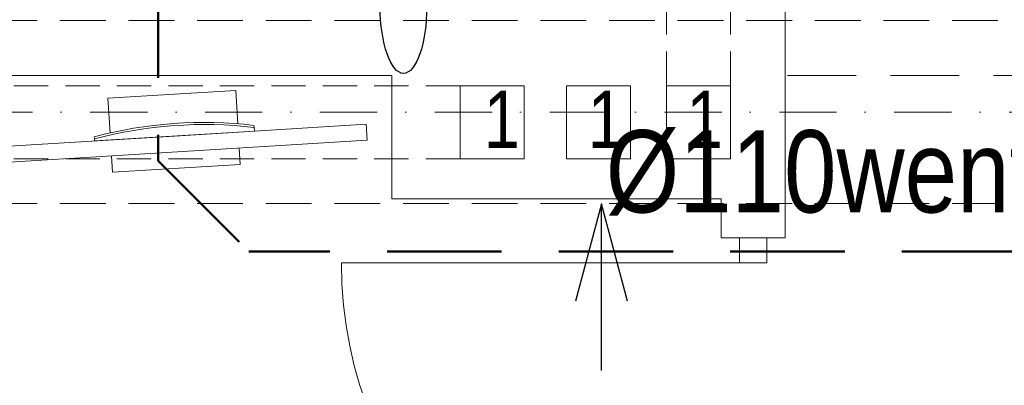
# Model space of a CAD drawing. Header units: millimetres. Extents: x -96593 to 66336, y -23969 to 7139.
# Tile 28 of 256: x -89176 to -88961, y -11496 to -11416. Entities that reach past the tile are written whole.
import ezdxf

# ---------------------------------------------------------------- set-up
doc = ezdxf.new("R2010")
doc.units = ezdxf.units.MM
for name, pattern in [('DASHDOT', [1, 0.5, -0.25, 0, -0.25]), ('DASHED', [0.75, 0.5, -0.25]), ('DASHEDX2', [1.5, 1, -0.5])]:
    doc.linetypes.add(name, pattern=pattern)
for name, color, linetype, lineweight in [('BA_drz', 7, 'Continuous', 18), ('BA_KS_ist.', 34, 'Continuous', 50), ('BA_txs', 2, 'Continuous', 18), ('MM_KS_OPISY', 7, 'Continuous', 9), ('mm_went_opis', 7, 'Continuous', 15), ('PG_OSIE', 1, 'DASHDOT', 18), ('PG_PODCIĄGI', 1, 'DASHED', 18), ('PG_PRZERYWANE_ŚREDNIE', 1, 'DASHEDX2', 18), ('PG_WIDOKOWE_CIENKIE', 1, 'Continuous', 18), ('PG_WYPOSAŻENIE', 1, 'Continuous', 18), ('PG_ŚCIANY_DZIAŁOWE', 3, 'Continuous', 18)]:
    doc.layers.add(name, color=color, linetype=linetype, lineweight=lineweight)
doc.styles.add('BIKTS', font='bikromsw.shx', dxfattribs={"width": 0.85})
doc.styles.get("Standard").update_dxf_attribs({"font": 'arial.ttf'})

# ---------------------------------------------------------------- blocks, each defined once
blk = doc.blocks.new('dr1h901')
at = {"color": 0}
blk.add_line((-0.5, 0), (-0.5, 1), dxfattribs=at)
blk.add_line((0, 0.3622), (0, -0.2655))
blk.add_arc((-0.5, 0), 1, 0, 90, dxfattribs=at)
blk = doc.blocks.new('jamb')
blk.add_lwpolyline([(-0.5, -0.5), (-0.5, 0.5), (0.5, 0.5), (0.5, -0.5)], close=True)
blk = doc.blocks.new('A$C25dec356')
at = {"layer": 'PG_WYPOSAŻENIE', "color": 251, "true_color": 0x636466}
for p, q in [((18.97, 84.15), (21.08, 168.12)), ((21.08, 168.12), (28.08, 167.95)), ((23.85, 0), (28.08, 167.95)), ((18.19, 119.18), (17.31, 119.2)), ((19.85, 119.14), (18.09, 49.16)), ((18.19, 119.18), (19.85, 119.14)), ((1.41, 112.6), (0, 56.62)), ((1.41, 112.6), (16.02, 112.23)), ((26.67, 111.96), (33.84, 111.78)), ((33.84, 111.78), (32.43, 55.8)), ((18.97, 84.15), (16.85, 0.18)), ((0, 56.62), (15.19, 56.24)), ((25.26, 55.98), (32.43, 55.8)), ((16.28, 49.2), (17.16, 49.19)), ((18.09, 49.16), (17.16, 49.19)), ((16.85, 0.18), (23.85, 0))]:
    blk.add_line(p, q, dxfattribs=at)
for centre, radius, start, end in [((201.33, 81.48), 187.85, 168.4159, 189.8932), ((202.27, 81.46), 187.9, 168.4197, 189.8895)]:
    blk.add_arc(centre, radius, start, end, dxfattribs=at)
blk = doc.blocks.new('A$C8bed26aa')
at = {"color": 18, "lineweight": 30, "true_color": 0x000000, "xscale": 0.4999999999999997, "yscale": 0.4999999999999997, "zscale": 0.4999999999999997, "rotation": 274.9434522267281}
blk.add_blockref('A$C25dec356', (135.78, 590.58), dxfattribs=at)
blk = doc.blocks.new('A$C19ebea96')
at = {"layer": 'PG_WIDOKOWE_CIENKIE', "color": 40, "true_color": 0xf8d731}
for points in [[(1086.44, -1219.26), (1072.44, -1219.26), (1072.44, -1235.26), (1086.44, -1235.26)], [(1109.69, -1219.26), (1095.69, -1219.26), (1095.69, -1235.26), (1109.69, -1235.26)], [(1131.57, -1219.26), (1117.57, -1219.26), (1117.57, -1235.26), (1131.57, -1235.26)]]:
    blk.add_lwpolyline(points, close=True, dxfattribs=at)
blk = doc.blocks.new('A$C6458b610')
at = {"layer": 'mm_went_opis', "color": 40, "lineweight": 30, "true_color": 0xf8d731}
for points in [[(34.89, 20.29), (29.19, 41.54), (23.49, 20.29)], [(29.19, 5.09), (29.19, 41.54)]]:
    blk.add_lwpolyline(points, dxfattribs=at)
for centre in [(14.59, 5.09), (43.78, 5.09)]:
    blk.add_ellipse(centre, major_axis=(-14.59, 0), ratio=0.348878, dxfattribs=at)
blk = doc.blocks.new('A$C5DA075D8')
at = {"layer": 'mm_went_opis', "color": 252, "linetype": 'DASHED', "lineweight": 15, "ltscale": 15}
for p, q in [((2166.41, 798.5), (2166.41, 836.1)), ((2152.41, 798.5), (2152.41, 822.1)), ((2107.29, 798.5), (1955.09, 798.5)), ((2107.29, 782.5), (1941.09, 782.5))]:
    blk.add_line(p, q, dxfattribs=at)
at = {"layer": 'mm_went_opis', "color": 252, "lineweight": 30}
for points in [[(2143.9, 751.44), (2138.2, 772.7), (2132.5, 751.44)], [(2138.2, 736.25), (2138.2, 772.7)]]:
    blk.add_lwpolyline(points, dxfattribs=at)
at = {"layer": 'PG_OSIE', "color": 252, "ltscale": 25}
blk.add_lwpolyline([(696.17, 792.76), (2976.42, 792.76)], dxfattribs=at)
at = {"layer": 'PG_PODCIĄGI', "color": 252, "ltscale": 30}
blk.add_line((2261.34, 800.76), (2178.34, 800.76), dxfattribs=at)
at = {"layer": 'PG_PODCIĄGI', "color": 252, "ltscale": 20}
for points in [[(924.84, 812.76), (2778.84, 812.76)], [(924.84, 772.76), (2778.84, 772.76)]]:
    blk.add_lwpolyline(points, dxfattribs=at)
at = {"layer": 'PG_ŚCIANY_DZIAŁOWE', "color": 252}
blk.add_lwpolyline([(1871.84, 772.76), (1871.84, 817.76), (2178.34, 817.76), (2178.34, 765.26), (2164.34, 765.26), (2164.34, 773.76), (2092.34, 773.76), (2092.34, 800.76), (1901.34, 800.76), (1901.34, 772.76), (1873.84, 772.76)], dxfattribs=at)
at = {"color": 252}
blk.add_blockref('A$C19ebea96', (1034.84, 2017.76), dxfattribs=at)
at = {"color": 252, "rotation": 270}
blk.add_blockref('A$C6458b610', (2089.83, 859.6), dxfattribs=at)
at = {"layer": 'BA_drz', "color": 252}
for name, p, xscale, yscale, zscale, rotation in [('jamb', (2171.34, 762.51), -5.5, 5.999999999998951, 5.5, 270), ('dr1h901', (2171.34, 714.76), -90, 89.99999999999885, -90, 90)]:
    blk.add_blockref(name, p, dxfattribs=dict(at, xscale=xscale, yscale=yscale, zscale=zscale, rotation=rotation))
at = {"layer": 'PG_PRZERYWANE_ŚREDNIE', "color": 252}
blk.add_blockref('A$C8bed26aa', (1866.34, 202.76), dxfattribs=at)
at = {"layer": 'BA_txs', "color": 252, "insert": (2218.91, 263.47), "char_height": 12.5, "width": 265.5977, "attachment_point": 7, "rotation": 90, "style": 'BIKTS'}
blk.add_mtext('\\pi58.92981;LISTWA ODBOJOWA\\P\\pi95.61136; ŚCIENNA', dxfattribs=at)
at = {"layer": 'mm_went_opis', "color": 252, "lineweight": 30, "style": 'BIKTS', "width": 0.85}
for p in [(2112.48, 784.91), (2135.19, 784.91), (2156.79, 784.91)]:
    blk.add_text('1', height=12.5, dxfattribs=at).set_placement(p)

msp = doc.modelspace()

# ---------------------------------------------------------------- linework, layer by layer
at = {"layer": 'BA_KS_ist.', "linetype": 'DASHED', "ltscale": 50}
for p, q in [((-89145.45, -11403.82), (-89145.45, -11447.01)), ((-89145.45, -11447.01), (-89125.64, -11466.82)), ((-88920.45, -11466.82), (-89125.64, -11466.82))]:
    msp.add_line(p, q, dxfattribs=at)

# ---------------------------------------------------------------- block references
at = {"layer": 'BA_drz', "color": 252}
for name, p, xscale, yscale, zscale, rotation in [('jamb', (-89015.45, -11466.57), -5.5, 5.999999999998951, 5.5, 270), ('dr1h901', (-89015.45, -11514.32), -90, 89.99999999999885, -90, 89.99999999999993)]:
    msp.add_blockref(name, p, dxfattribs=dict(at, xscale=xscale, yscale=yscale, zscale=zscale, rotation=rotation))
at = {"layer": 'mm_went_opis', "color": 2, "lineweight": 60}
msp.add_blockref('A$C5DA075D8', (-91186.79, -12229.08), dxfattribs=at)

# ---------------------------------------------------------------- texts
at = {"layer": 'BA_txs', "color": 252, "insert": (-88967.89, -11965.6), "char_height": 12.5, "width": 265.5977, "attachment_point": 7, "rotation": 90, "style": 'BIKTS'}
msp.add_mtext('\\pi58.92981;LISTWA ODBOJOWA\\P\\pi95.61136; ŚCIENNA', dxfattribs=at)
at = {"layer": 'MM_KS_OPISY', "insert": (-89047.67, -11440.28), "char_height": 18, "attachment_point": 1}
msp.add_mtext_dynamic_manual_height_columns('{\\fArial Narrow|b0|i0|c238|p34;%%C110went.}', width=200.9859, gutter_width=1, heights=[0], dxfattribs=at)

doc.saveas('drawing.dxf')
